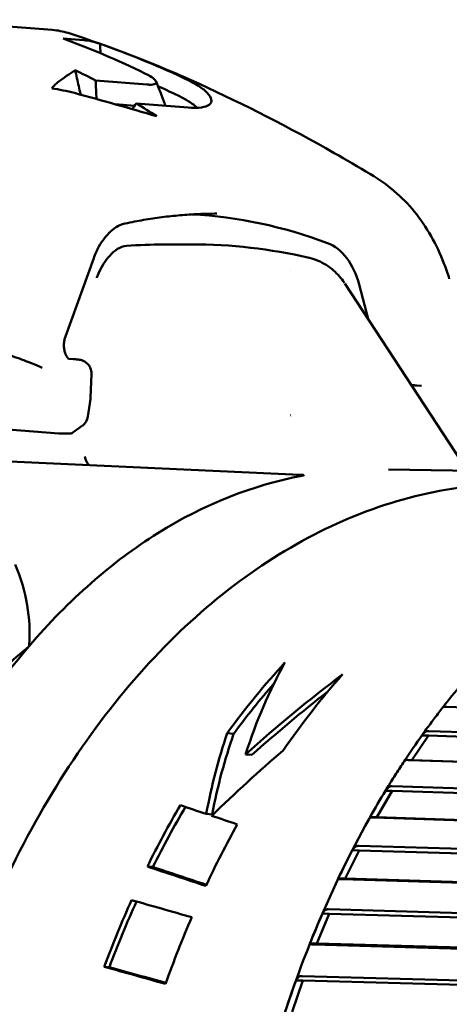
# Model space of a CAD drawing. Header units: millimetres. Extents: x 0 to 6049, y -120 to 1682.
# Tile 77 of 191: x 567.52 to 573.67, y 1113.38 to 1127.48. Entities that reach past the tile are written whole.
import ezdxf

# ---------------------------------------------------------------- set-up
doc = ezdxf.new("R2010")
doc.units = ezdxf.units.MM
doc.header["$LTSCALE"] = 2
doc.layers.add('Sichtbar (ISO)', color=7, linetype='Continuous', lineweight=50)

msp = doc.modelspace()

# ---------------------------------------------------------------- linework, layer by layer
at = {"layer": 'Sichtbar (ISO)'}
for p, q in [((566.082, 1127.485), (567.989, 1127.338)), ((568.436, 1127.191), (568.142, 1127.213)), ((569.349, 1126.555), (568.609, 1126.612)), ((568.889, 1126.274), (569.17, 1126.252)), ((569.192, 1126.282), (569.932, 1126.226)), ((569.58, 1124.265), (569.982, 1124.266)), ((568.176, 1122.947), (568.582, 1124.067)), ((571.666, 1124.074), (571.666, 1124.074)), ((571.401, 1123.89), (571.401, 1123.89)), ((573.933, 1121.024), (572.177, 1123.707)), ((572.383, 1123.69), (572.511, 1123.197)), ((568.29, 1122.622), (568.223, 1122.627)), ((568.536, 1122.073), (568.55, 1122.406)), ((573.278, 1122.239), (573.208, 1122.244)), ((568.534, 1122.048), (568.498, 1121.801)), ((568.536, 1122.073), (568.536, 1122.073)), ((571.402, 1121.82), (571.403, 1121.82)), ((566.835, 1121.654), (568.081, 1121.559)), ((568.419, 1121.669), (568.285, 1121.569)), ((568.084, 1121.559), (568.113, 1121.558)), ((566.219, 1121.207), (571.533, 1120.966)), ((572.805, 1121.043), (574.237, 1121.019)), ((570.721, 1120.987), (570.72, 1120.987)), ((571.487, 1120.955), (571.487, 1120.955)), ((573.639, 1117.64), (586.243, 1117.207)), ((570.493, 1117.262), (570.586, 1117.255)), ((573.137, 1116.879), (573.378, 1117.229)), ((573.281, 1117.23), (573.378, 1117.229)), ((573.378, 1117.229), (586.063, 1116.809)), ((585.997, 1116.877), (573.381, 1117.295)), ((570.756, 1116.96), (570.846, 1116.953)), ((573.04, 1116.88), (573.137, 1116.879)), ((573.095, 1116.879), (585.711, 1116.462)), ((573.137, 1116.879), (585.822, 1116.459)), ((572.637, 1116.059), (572.858, 1116.438)), ((572.76, 1116.439), (572.858, 1116.438)), ((585.484, 1116.104), (572.857, 1116.503)), ((572.858, 1116.438), (585.554, 1116.036)), ((570.193, 1116.107), (570.277, 1116.101)), ((572.539, 1116.061), (572.637, 1116.059)), ((572.594, 1116.054), (585.222, 1115.655)), ((572.637, 1116.059), (585.333, 1115.657)), ((572.182, 1115.181), (572.382, 1115.585)), ((572.284, 1115.587), (572.382, 1115.585)), ((585.015, 1115.27), (572.377, 1115.651)), ((572.382, 1115.585), (585.088, 1115.202)), ((569.35, 1115.354), (569.429, 1115.348)), ((572.085, 1115.183), (572.182, 1115.181)), ((572.14, 1115.171), (584.778, 1114.79)), ((572.182, 1115.181), (584.888, 1114.798)), ((584.592, 1114.381), (571.946, 1114.742)), ((571.777, 1114.251), (571.954, 1114.678)), ((571.856, 1114.679), (571.954, 1114.678)), ((571.954, 1114.678), (584.669, 1114.315)), ((571.679, 1114.252), (571.777, 1114.251)), ((571.736, 1114.235), (584.382, 1113.874)), ((571.777, 1114.251), (584.492, 1113.888)), ((568.732, 1113.919), (568.805, 1113.913)), ((571.424, 1113.274), (571.577, 1113.721)), ((571.479, 1113.723), (571.577, 1113.721)), ((584.22, 1113.444), (571.565, 1113.784)), ((571.577, 1113.721), (584.3, 1113.38))]:
    msp.add_line(p, q, dxfattribs=at)
for centre, radius, start, end in [((568.3, 1121.829), 0.2, 306.5401, 351.828), ((568.085, 1121.609), 0.05, 265.6085, 269.0841)]:
    msp.add_arc(centre, radius, start, end, dxfattribs=at)
for centre, major_axis, ratio, start_param, end_param in [((562.574, 1107.998), (1.493, 19.944), 0.745671, 5.967585, 5.988862), ((562.371, 1108.001), (1.753, 19.686), 0.746111, 5.980823, 5.982646), ((562.54, 1108.001), (1.565, 19.939), 0.746227, 5.905359, 5.927194), ((567.914, 1126.48), (-2.247, 0.439), 0.211951, 3.477932, 3.544299), ((569.512, 1110.406), (0.239, 14.298), 0.66535, 6.051216, 6.258089), ((571.762, 1123.314), (0.017, 1), 0.66535, 5.108831, 6.051222), ((569.451, 1109.001), (0.256, 15.263), 0.66535, 0.012445, 0.064421), ((569.852, 1108.994), (0.256, 15.271), 0.66535, 0.012436, 0.012445), ((568.336, 1122.076), (0.198, -0.028), 0.915286, 0, 0.000102), ((607.758, 1118.758), (-60.136, 2.213), 0.035588, 5.362655, 5.36266), ((573.631, 1106.877), (-0.248, -14.794), 0.66535, 3.818568, 4.148906), ((576.408, 1107.562), (0.222, 13.248), 0.66535, 0.640216, 0.760469), ((579.908, 1107.503), (-6.532, 12.827), 0.552303, 0.355174, 0.507536), ((573.283, 1107.614), (8.207, 12.385), 0.541953, 0.992708, 1.125855), ((577.371, 1107.546), (-0.222, -13.248), 0.66535, 3.801024, 3.927209), ((576.408, 1107.562), (-0.22, -13.148), 0.66535, 3.809186, 3.894655), ((573.767, 1117.795), (-0.492, -0.604), 0.057196, 4.489907, 5.021885), ((573.283, 1107.614), (8.145, 12.292), 0.541953, 1.014188, 1.118913), ((579.778, 1107.506), (-6.92, 12.796), 0.539917, 0.465541, 0.585293), ((579.778, 1107.506), (-6.868, 12.699), 0.539917, 0.458134, 0.579491), ((573.215, 1117.054), (-0.457, -0.662), 0.058617, 4.483959, 5.018958), ((573.435, 1107.612), (8.723, 12.327), 0.52569, 1.130251, 1.227319), ((572.704, 1116.249), (-0.42, -0.715), 0.059491, 4.478466, 5.013465), ((576.408, 1107.562), (0.222, 13.248), 0.66535, 0.868406, 0.953194), ((576.408, 1107.562), (-0.22, -13.148), 0.66535, 4.005932, 4.089821), ((693.515, 1102.582), (157.422, -31.709), 0.10816, 3.830589, 3.834379), ((577.371, 1107.546), (-0.222, -13.248), 0.66535, 4.035779, 4.119102), ((697.278, 1102.17), (162.227, -32.678), 0.108159, 3.83516, 3.838776), ((572.239, 1115.384), (-0.379, -0.764), 0.059976, 4.473417, 5.008416), ((602.024, 1107.133), (-47.158, 13.918), 0.038066, 0.816642, 0.840957), ((602.024, 1107.133), (-46.802, 13.813), 0.038066, 0.811677, 0.834213), ((576.408, 1107.562), (0.222, 13.248), 0.66535, 0.997437, 1.081523), ((576.408, 1107.562), (-0.22, -13.148), 0.66535, 4.135831, 4.219445), ((768.312, 1095.699), (265.932, -47.983), 0.090488, 3.882283, 3.887162), ((577.371, 1107.546), (-0.222, -13.248), 0.66535, 4.159592, 4.242798), ((571.822, 1114.465), (-0.336, -0.807), 0.060194, 4.468776, 5.003775), ((790.725, 1093.272), (301.585, -54.419), 0.090479, 3.901587, 3.905881), ((788.215, 1093.477), (297.854, -53.745), 0.09048, 3.900778, 3.904789), ((571.457, 1113.499), (-0.291, -0.845), 0.060242, 4.464492, 4.999491)]:
    msp.add_ellipse(centre, major_axis=major_axis, ratio=ratio, start_param=start_param, end_param=end_param, dxfattribs=at)
for points in [[(567.989, 1127.338), (568.066, 1127.332), (568.142, 1127.317), (568.216, 1127.294)], [(568.216, 1127.294), (568.216, 1127.294), (568.216, 1127.294), (568.216, 1127.294)], [(569.316, 1126.716), (568.93, 1126.904), (568.538, 1127.07), (568.142, 1127.213)], [(568.672, 1127.14), (568.674, 1127.095), (568.677, 1127.05), (568.679, 1127.004)], [(568.069, 1126.589), (568.151, 1126.65), (568.234, 1126.708), (568.317, 1126.762)], [(568.609, 1126.612), (568.613, 1126.524), (568.617, 1126.437), (568.621, 1126.349)], [(569.475, 1126.599), (569.516, 1126.496), (569.556, 1126.392), (569.597, 1126.289)], [(569.501, 1126.533), (569.588, 1126.494), (569.674, 1126.453), (569.76, 1126.412)], [(569.483, 1126.102), (569.092, 1126.217), (568.7, 1126.328), (568.306, 1126.435)], [(568.387, 1126.413), (568.389, 1126.415), (568.391, 1126.416), (568.393, 1126.418)], [(569.133, 1126.204), (569.153, 1126.23), (569.173, 1126.256), (569.192, 1126.282)], [(572.546, 1125.271), (572.546, 1125.271), (572.545, 1125.272), (572.544, 1125.272)], [(569.982, 1124.266), (570.546, 1124.267), (571.112, 1124.202), (571.666, 1124.074)], [(572.177, 1123.707), (572.177, 1123.707), (572.177, 1123.707), (572.177, 1123.707)], [(568.536, 1122.073), (568.536, 1122.064), (568.535, 1122.056), (568.534, 1122.048)], [(568.533, 1121.076), (568.533, 1121.076), (568.533, 1121.076), (568.533, 1121.076)], [(567.628, 1119.099), (567.595, 1119.296), (567.539, 1119.492), (567.455, 1119.68)], [(567.659, 1118.53), (567.672, 1118.716), (567.66, 1118.908), (567.628, 1119.099)], [(567.658, 1118.513), (567.658, 1118.518), (567.659, 1118.524), (567.659, 1118.53)]]:
    msp.add_open_spline(points, degree=3, dxfattribs=at)
for points, knots in [([(568.216, 1127.294), (569.437, 1126.905), (570.735, 1126.308), (572.199, 1125.476), (572.372, 1125.375), (572.544, 1125.272)], [0, 0, 0, 0, 0.4759955, 0.4759955, 0.5393983, 0.5393983, 0.5393983, 0.5393983]), ([(568.436, 1127.191), (568.476, 1127.188), (568.515, 1127.182), (568.594, 1127.165), (568.633, 1127.154), (568.672, 1127.14)], [0.000001, 0.000001, 0.000001, 0.000001, 0.01799395, 0.01799395, 0.03598978, 0.03598978, 0.03598978, 0.03598978]), ([(568.672, 1127.14), (568.873, 1127.069), (569.073, 1126.993), (569.465, 1126.833), (569.657, 1126.749), (569.846, 1126.66)], [0.0000039, 0.0000039, 0.0000039, 0.0000039, 0.0844703, 0.0844703, 0.1664167, 0.1664167, 0.1664167, 0.1664167]), ([(568.317, 1126.762), (568.325, 1126.724), (568.334, 1126.686), (568.342, 1126.647), (568.351, 1126.609), (568.359, 1126.571), (568.368, 1126.533), (568.376, 1126.494), (568.384, 1126.456), (568.393, 1126.418)], [0, 0, 0, 0, 0.333333, 0.333333, 0.333333, 0.666667, 0.666667, 0.666667, 1, 1, 1, 1]), ([(569.316, 1126.716), (569.376, 1126.686), (569.412, 1126.663), (569.461, 1126.624), (569.475, 1126.606), (569.479, 1126.581), (569.475, 1126.568), (569.436, 1126.556), (569.422, 1126.554), (569.389, 1126.553), (569.371, 1126.553), (569.349, 1126.555)], [0.00000133, 0.00000133, 0.00000133, 0.00000133, 0.02611145, 0.02611145, 0.0564824, 0.0564824, 0.07725326, 0.07725326, 0.08518531, 0.08518531, 0.09315292, 0.09315292, 0.09315292, 0.09315292]), ([(567.98, 1126.498), (567.995, 1126.517), (568.01, 1126.535), (568.04, 1126.565), (568.054, 1126.578), (568.069, 1126.589)], [0.00000104, 0.00000104, 0.00000104, 0.00000104, 0.02204085, 0.02204085, 0.04308806, 0.04308806, 0.04308806, 0.04308806]), ([(570.203, 1126.442), (570.169, 1126.478), (570.12, 1126.513), (570.027, 1126.569), (569.991, 1126.588), (569.918, 1126.625), (569.883, 1126.642), (569.846, 1126.66)], [-0.07050161, -0.07050161, -0.07050161, -0.07050161, -0.03512408, -0.03512408, -0.01593657, -0.01593657, -0.00000178, -0.00000178, -0.00000178, -0.00000178]), ([(568.306, 1126.435), (568.253, 1126.45), (568.198, 1126.462), (568.089, 1126.483), (568.035, 1126.492), (567.98, 1126.498)], [0.00000102, 0.00000102, 0.00000102, 0.00000102, 0.01757215, 0.01757215, 0.03498409, 0.03498409, 0.03498409, 0.03498409]), ([(569.76, 1126.412), (569.813, 1126.386), (569.861, 1126.362), (569.948, 1126.312), (569.986, 1126.287), (570.018, 1126.263)], [-0.0454646, -0.0454646, -0.0454646, -0.0454646, -0.02283604, -0.02283604, -0.000001, -0.000001, -0.000001, -0.000001]), ([(569.932, 1126.226), (570.002, 1126.22), (570.068, 1126.22), (570.174, 1126.235), (570.212, 1126.248), (570.261, 1126.286), (570.271, 1126.311), (570.262, 1126.363), (570.248, 1126.396), (570.203, 1126.442)], [0.000001, 0.000001, 0.000001, 0.000001, 0.0316021, 0.0316021, 0.0602893, 0.0602893, 0.0905187, 0.0905187, 0.1136224, 0.1136224, 0.1136224, 0.1136224]), ([(569.59, 1126.252), (569.6, 1126.261), (569.601, 1126.271), (569.599, 1126.283), (569.598, 1126.286), (569.597, 1126.289)], [-0.06555737, -0.06555737, -0.06555737, -0.06555737, -0.05445849, -0.05445849, -0.05051727, -0.05051727, -0.05051727, -0.05051727]), ([(572.547, 1125.271), (572.784, 1125.129), (573.002, 1124.947), (573.352, 1124.517), (573.493, 1124.266), (573.625, 1123.92), (573.651, 1123.847), (573.674, 1123.772)], [0, 0, 0, 0, 0.0918455, 0.0918455, 0.1856494, 0.1856494, 0.2103719, 0.2103719, 0.2103719, 0.2103719]), ([(570.344, 1124.706), (570.256, 1124.706), (570.169, 1124.704), (569.994, 1124.696), (569.906, 1124.69), (569.732, 1124.675), (569.644, 1124.666), (569.47, 1124.644), (569.382, 1124.63), (569.208, 1124.601), (569.121, 1124.584), (569.034, 1124.565)], [4.7647189, 4.7647189, 4.7647189, 4.7647189, 4.7927716, 4.7927716, 4.8208244, 4.8208244, 4.8488771, 4.8488771, 4.8769298, 4.8769298, 4.9049826, 4.9049826, 4.9049826, 4.9049826]), ([(569.034, 1124.565), (568.965, 1124.551), (568.892, 1124.513), (568.763, 1124.395), (568.705, 1124.322), (568.629, 1124.184), (568.603, 1124.127), (568.582, 1124.067)], [0, 0, 0, 0, 0.04169988, 0.04169988, 0.076801, 0.076801, 0.09757413, 0.09757413, 0.09757413, 0.09757413]), ([(568.626, 1123.789), (568.626, 1123.79), (568.626, 1123.791), (568.694, 1123.959), (568.751, 1124.037), (568.846, 1124.143), (568.883, 1124.176), (568.964, 1124.225), (569.008, 1124.24), (569.052, 1124.244)], [-0.07270356, -0.07270356, -0.07270356, -0.07270356, -0.07254639, -0.07254639, -0.03926887, -0.03926887, -0.01999627, -0.01999627, -0.000001, -0.000001, -0.000001, -0.000001]), ([(572.171, 1123.716), (572.15, 1123.747), (572.128, 1123.776), (572.076, 1123.836), (572.047, 1123.866), (571.983, 1123.922), (571.948, 1123.948), (571.874, 1123.994), (571.835, 1124.015), (571.755, 1124.049), (571.715, 1124.062), (571.674, 1124.072)], [3.9091863, 3.9091863, 3.9091863, 3.9091863, 4.0294642, 4.0294642, 4.1606788, 4.1606788, 4.2918935, 4.2918935, 4.4231081, 4.4231081, 4.5463846, 4.5463846, 4.5463846, 4.5463846]), ([(568.176, 1122.947), (568.17, 1122.93), (568.165, 1122.912), (568.158, 1122.873), (568.156, 1122.852), (568.155, 1122.809), (568.156, 1122.788), (568.162, 1122.746), (568.167, 1122.726), (568.178, 1122.692), (568.185, 1122.677), (568.198, 1122.653), (568.204, 1122.645), (568.215, 1122.633), (568.219, 1122.63), (568.223, 1122.627), (568.224, 1122.627), (568.224, 1122.627)], [0, 0, 0, 0, 0.00608888, 0.00608888, 0.01235663, 0.01235663, 0.01884494, 0.01884494, 0.02534343, 0.02534343, 0.03162291, 0.03162291, 0.03755169, 0.03755169, 0.04342541, 0.04342541, 0.04744615, 0.04744615, 0.04744615, 0.04744615]), ([(566.501, 1122.843), (566.578, 1122.84), (566.665, 1122.831), (566.758, 1122.818), (566.851, 1122.805), (566.949, 1122.787), (567.047, 1122.765), (567.144, 1122.743), (567.241, 1122.717), (567.337, 1122.689), (567.341, 1122.687), (567.345, 1122.686), (567.35, 1122.685), (567.441, 1122.657), (567.529, 1122.626), (567.612, 1122.595), (567.665, 1122.575), (567.715, 1122.555), (567.761, 1122.535), (567.791, 1122.523), (567.819, 1122.51), (567.844, 1122.498)], [0, 0, 0, 0, 0.2, 0.2, 0.2, 0.4, 0.4, 0.4, 0.6, 0.6, 0.6, 0.609334, 0.609334, 0.609334, 0.8, 0.8, 0.8, 0.922218, 0.922218, 0.922218, 1, 1, 1, 1]), ([(568.29, 1122.622), (568.314, 1122.62), (568.334, 1122.619), (568.359, 1122.616), (568.367, 1122.615), (568.38, 1122.613), (568.384, 1122.612), (568.393, 1122.61), (568.397, 1122.61), (568.407, 1122.607), (568.413, 1122.605), (568.426, 1122.6), (568.434, 1122.597), (568.453, 1122.587), (568.464, 1122.58), (568.49, 1122.559), (568.504, 1122.545), (568.527, 1122.511), (568.536, 1122.492), (568.549, 1122.45), (568.551, 1122.428), (568.55, 1122.406)], [0, 0, 0, 0, 0.01069781, 0.01069781, 0.01668445, 0.01668445, 0.01896118, 0.01896118, 0.02054539, 0.02054539, 0.02260887, 0.02260887, 0.02508623, 0.02508623, 0.02919701, 0.02919701, 0.03500929, 0.03500929, 0.04135181, 0.04135181, 0.04797784, 0.04797784, 0.04797784, 0.04797784]), ([(573.13, 1122.25), (573.149, 1122.249), (573.166, 1122.248), (573.191, 1122.246), (573.2, 1122.245), (573.208, 1122.244)], [0.013544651, 0.013544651, 0.013544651, 0.013544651, 0.019840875, 0.019840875, 0.023423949, 0.023423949, 0.023423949, 0.023423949]), ([(568.285, 1121.569), (568.283, 1121.568), (568.281, 1121.566), (568.277, 1121.564), (568.275, 1121.563), (568.272, 1121.562), (568.271, 1121.562), (568.267, 1121.561), (568.265, 1121.56), (568.262, 1121.56), (568.261, 1121.559), (568.258, 1121.559), (568.256, 1121.559), (568.248, 1121.558), (568.242, 1121.558), (568.213, 1121.557), (568.183, 1121.557), (568.138, 1121.558), (568.125, 1121.558), (568.113, 1121.558)], [0, 0, 0, 0, 0.00071287, 0.00071287, 0.00139402, 0.00139402, 0.00192156, 0.00192156, 0.00276298, 0.00276298, 0.00363093, 0.00363093, 0.00528912, 0.00528912, 0.01025955, 0.01025955, 0.02535904, 0.02535904, 0.03052694, 0.03052694, 0.03052694, 0.03052694]), ([(568.51, 1121.103), (568.5, 1121.117), (568.491, 1121.132), (568.483, 1121.148), (568.47, 1121.173), (568.461, 1121.2), (568.455, 1121.228)], [0.5891951, 0.5891951, 0.5891951, 0.5891951, 0.75, 0.75, 0.75, 1, 1, 1, 1]), ([(571.564, 1120.952), (570.859, 1120.818), (570.16, 1120.542), (568.84, 1119.716), (568.223, 1119.173), (567.658, 1118.512)], [-0.6426389, -0.6426389, -0.6426389, -0.6426389, -0.3206351, -0.3206351, -0.0000028, -0.0000028, -0.0000028, -0.0000028]), ([(571.589, 1120.958), (571.59, 1120.958), (571.591, 1120.959), (571.591, 1120.959), (571.591, 1120.96), (571.59, 1120.961), (571.588, 1120.961), (571.581, 1120.962), (571.576, 1120.963), (571.561, 1120.964), (571.55, 1120.965), (571.537, 1120.965), (571.535, 1120.966), (571.533, 1120.966)], [-0.013157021, -0.013157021, -0.013157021, -0.013157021, -0.012230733, -0.012230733, -0.011290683, -0.011290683, -0.009697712, -0.009697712, -0.007319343, -0.007319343, -0.00392166, -0.00392166, -0.003187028, -0.003187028, -0.003187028, -0.003187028]), ([(571.589, 1120.958), (571.585, 1120.956), (571.578, 1120.955), (571.567, 1120.953), (571.566, 1120.952), (571.564, 1120.952)], [-0.905693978, -0.905693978, -0.905693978, -0.905693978, -0.901521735, -0.901521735, -0.90078546, -0.90078546, -0.90078546, -0.90078546]), ([(574.766, 1120.841), (573.825, 1120.857), (572.882, 1120.649), (571.079, 1119.805), (570.22, 1119.167), (568.671, 1117.521), (567.983, 1116.509), (566.85, 1114.217), (566.407, 1112.936), (565.812, 1110.238), (565.659, 1108.821), (565.66, 1105.993), (565.813, 1104.582), (566.409, 1101.909), (566.853, 1100.647), (567.988, 1098.399), (568.68, 1097.414), (570.242, 1095.823), (571.113, 1095.217), (572.773, 1094.523), (573.546, 1094.358), (574.322, 1094.345)], [4.752274, 4.752274, 4.752274, 4.752274, 5.066351, 5.066351, 5.383687, 5.383687, 5.704686, 5.704686, 6.026613, 6.026613, 6.348489, 6.348489, 6.670295, 6.670295, 6.992192, 6.992192, 7.31408, 7.31408, 7.634703, 7.634703, 7.893866, 7.893866, 7.893866, 7.893866]), ([(573.583, 1117.637), (573.563, 1117.611), (573.543, 1117.585), (573.503, 1117.532), (573.483, 1117.506), (573.443, 1117.453), (573.423, 1117.427), (573.384, 1117.373), (573.364, 1117.346), (573.325, 1117.292), (573.305, 1117.265), (573.286, 1117.238)], [5.47574558, 5.47574558, 5.47574558, 5.47574558, 5.48460249, 5.48460249, 5.49345939, 5.49345939, 5.50231629, 5.50231629, 5.5111732, 5.5111732, 5.5200301, 5.5200301, 5.5200301, 5.5200301]), ([(573.639, 1117.64), (573.638, 1117.64), (573.637, 1117.64), (573.636, 1117.64), (573.62, 1117.641), (573.605, 1117.64), (573.589, 1117.639), (573.585, 1117.638), (573.583, 1117.637)], [-0.00033523, -0.00033523, -0.00033523, -0.00033523, 0, 0, 0, 0.0066416, 0.0066416, 0.01268981, 0.01268981, 0.01268981, 0.01268981]), ([(573.281, 1117.23), (573.293, 1117.25), (573.311, 1117.269), (573.342, 1117.289), (573.362, 1117.295), (573.378, 1117.295), (573.379, 1117.295), (573.38, 1117.295), (573.381, 1117.295)], [-0.0141713, -0.0141713, -0.0141713, -0.0141713, -0.0066416, -0.0066416, 0, 0, 0, 0.00033524, 0.00033524, 0.00033524, 0.00033524]), ([(573.04, 1116.88), (573.021, 1116.852), (573.002, 1116.823), (572.964, 1116.765), (572.945, 1116.736), (572.908, 1116.677), (572.889, 1116.648), (572.852, 1116.589), (572.834, 1116.559), (572.797, 1116.5), (572.779, 1116.47), (572.761, 1116.44)], [5.5580523, 5.5580523, 5.5580523, 5.5580523, 5.56705286, 5.56705286, 5.57605342, 5.57605342, 5.58505398, 5.58505398, 5.59405454, 5.59405454, 5.6030551, 5.6030551, 5.6030551, 5.6030551]), ([(573.095, 1116.879), (573.094, 1116.879), (573.093, 1116.879), (573.093, 1116.879), (573.076, 1116.88), (573.061, 1116.88), (573.044, 1116.88), (573.039, 1116.88), (573.04, 1116.88)], [-0.00033523, -0.00033523, -0.00033523, -0.00033523, 0, 0, 0, 0.0066416, 0.0066416, 0.0141713, 0.0141713, 0.0141713, 0.0141713]), ([(572.76, 1116.439), (572.772, 1116.458), (572.788, 1116.477), (572.819, 1116.498), (572.838, 1116.504), (572.854, 1116.503), (572.855, 1116.503), (572.856, 1116.503), (572.857, 1116.503)], [-0.0141713, -0.0141713, -0.0141713, -0.0141713, -0.0066416, -0.0066416, 0, 0, 0, 0.00033524, 0.00033524, 0.00033524, 0.00033524]), ([(572.571, 1116.116), (572.034, 1115.173), (571.585, 1114.122), (570.892, 1111.882), (570.648, 1110.694), (570.385, 1108.267), (570.365, 1107.029), (570.551, 1104.595), (570.756, 1103.4), (571.377, 1101.14), (571.792, 1100.076), (572.299, 1099.117)], [5.634996, 5.634996, 5.634996, 5.634996, 5.910674, 5.910674, 6.186352, 6.186352, 6.46203, 6.46203, 6.737708, 6.737708, 7.013387, 7.013387, 7.013387, 7.013387]), ([(572.594, 1116.054), (572.594, 1116.054), (572.593, 1116.054), (572.592, 1116.054), (572.575, 1116.055), (572.56, 1116.055), (572.543, 1116.057), (572.539, 1116.059), (572.539, 1116.061)], [-0.00033523, -0.00033523, -0.00033523, -0.00033523, 0, 0, 0, 0.0066416, 0.0066416, 0.0141713, 0.0141713, 0.0141713, 0.0141713]), ([(572.284, 1115.587), (572.295, 1115.606), (572.31, 1115.624), (572.34, 1115.645), (572.358, 1115.651), (572.375, 1115.651), (572.376, 1115.651), (572.376, 1115.651), (572.377, 1115.651)], [-0.0141713, -0.0141713, -0.0141713, -0.0141713, -0.0066416, -0.0066416, 0, 0, 0, 0.00033524, 0.00033524, 0.00033524, 0.00033524]), ([(572.14, 1115.171), (572.139, 1115.171), (572.139, 1115.171), (572.138, 1115.171), (572.121, 1115.171), (572.106, 1115.173), (572.089, 1115.176), (572.084, 1115.18), (572.085, 1115.183)], [-0.00033523, -0.00033523, -0.00033523, -0.00033523, 0, 0, 0, 0.0066416, 0.0066416, 0.0141713, 0.0141713, 0.0141713, 0.0141713]), ([(571.856, 1114.679), (571.866, 1114.698), (571.88, 1114.716), (571.909, 1114.736), (571.927, 1114.742), (571.943, 1114.742), (571.944, 1114.742), (571.945, 1114.742), (571.946, 1114.742)], [-0.0141713, -0.0141713, -0.0141713, -0.0141713, -0.0066416, -0.0066416, 0, 0, 0, 0.00033524, 0.00033524, 0.00033524, 0.00033524]), ([(571.736, 1114.235), (571.735, 1114.235), (571.734, 1114.235), (571.733, 1114.235), (571.717, 1114.236), (571.702, 1114.237), (571.684, 1114.243), (571.679, 1114.248), (571.679, 1114.252)], [-0.00033523, -0.00033523, -0.00033523, -0.00033523, 0, 0, 0, 0.0066416, 0.0066416, 0.0141713, 0.0141713, 0.0141713, 0.0141713]), ([(571.479, 1113.723), (571.488, 1113.741), (571.501, 1113.759), (571.528, 1113.779), (571.546, 1113.785), (571.563, 1113.784), (571.564, 1113.784), (571.564, 1113.784), (571.565, 1113.784)], [-0.0141713, -0.0141713, -0.0141713, -0.0141713, -0.0066416, -0.0066416, 0, 0, 0, 0.00033524, 0.00033524, 0.00033524, 0.00033524])]:
    msp.add_open_spline(points, degree=3, knots=knots, dxfattribs=at)
msp.add_rational_spline([(564.391, 1114.509), (565.253, 1116.467), (567.658, 1118.512)], [1.04287233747, 1.04287233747, 1.01389642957], degree=2, dxfattribs=at)

doc.saveas('drawing.dxf')
